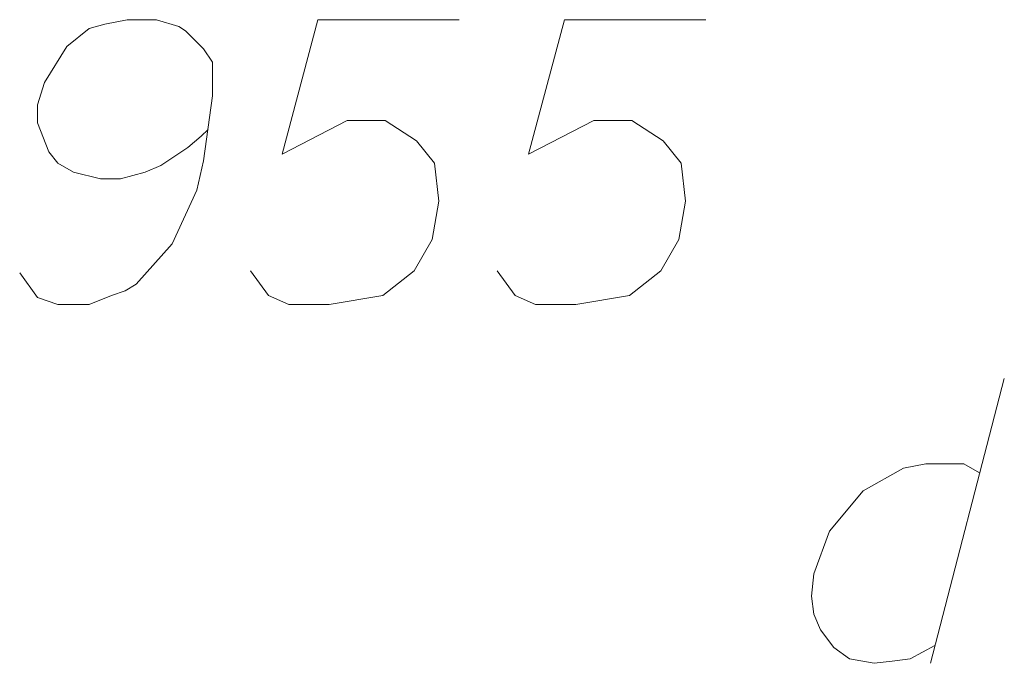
# Model space of a CAD drawing. Header units: metres. Extents: x 5555129 to 5556676, y 5635595 to 5636517.
# Tile 249 of 256: x 5556462.9 to 5556467.22, y 5636188.7 to 5636191.53. Entities that reach past the tile are written whole.
import ezdxf

# ---------------------------------------------------------------- set-up
doc = ezdxf.new("R2010")
doc.units = ezdxf.units.M
doc.header["$MEASUREMENT"] = 0
doc.linetypes.add('PRZER1-1', pattern=[2, 1, -1])
doc.layers.add('GESDZI_O', color=7, linetype='Continuous', lineweight=18, true_color=0x0a0909)
doc.layers.add('GESUZY_O', color=7, linetype='PRZER1-1', lineweight=18, true_color=0x008000)

# ---------------------------------------------------------------- blocks, each defined once
blk = doc.blocks.new('*U1764')
at = {"layer": 'GESUZY_O', "color": 96, "linetype": 'ByBlock', "lineweight": 18, "true_color": 0x008000}
blk.add_line((5555352.6532, 5636431.6445), (5555352.3285, 5636430.3945), dxfattribs=at)
at = {"layer": 'GESUZY_O', "color": 96, "linetype": 'ByBlock', "lineweight": 18, "true_color": 0x008000, "flags": 128}
blk.add_lwpolyline([(5555352.545, 5636431.2311), (5555352.476, 5636431.2705), (5555352.3088, 5636431.2705), (5555352.2104, 5636431.2508), (5555352.0332, 5636431.1524), (5555351.8855, 5636430.9752), (5555351.8167, 5636430.7881), (5555351.8068, 5636430.6897), (5555351.8167, 5636430.611), (5555351.8461, 5636430.5422), (5555351.9052, 5636430.4634), (5555351.9741, 5636430.4141), (5555352.0823, 5636430.3945), (5555352.1611, 5636430.4044), (5555352.2398, 5636430.4141), (5555352.3481, 5636430.4732)], dxfattribs=at)

msp = doc.modelspace()

# ---------------------------------------------------------------- linework, layer by layer
at = {"layer": 'GESDZI_O', "color": 96, "linetype": 'Continuous', "lineweight": 18, "flags": 128}
for points in [[(5556462.90282, 5636190.41593), (5556462.98155, 5636190.30774), (5556463.07021, 5636190.27814), (5556463.20799, 5636190.27814), (5556463.30641, 5636190.31751), (5556463.36547, 5636190.33719), (5556463.4146, 5636190.3668), (5556463.57207, 5636190.54395), (5556463.68041, 5636190.78016), (5556463.70986, 5636190.90803), (5556463.74922, 5636191.19352), (5556463.74922, 5636191.34107), (5556463.70986, 5636191.40012), (5556463.63112, 5636191.47886), (5556463.60167, 5636191.49854), (5556463.50325, 5636191.52814), (5556463.37523, 5636191.52814), (5556463.27681, 5636191.50846), (5556463.20799, 5636191.48877), (5556463.10958, 5636191.41004), (5556463.01116, 5636191.25257), (5556462.98155, 5636191.15415), (5556462.98155, 5636191.07541), (5556463.03084, 5636190.94739), (5556463.07021, 5636190.89826), (5556463.13903, 5636190.85889), (5556463.25713, 5636190.82929), (5556463.34578, 5636190.82929), (5556463.45397, 5636190.85889), (5556463.52294, 5636190.88834), (5556463.64104, 5636190.96708), (5556463.70009, 5636191.01636), (5556463.72954, 5636191.04581)], [(5556464.83184, 5636191.52814), (5556464.21172, 5636191.52814), (5556464.05425, 5636190.93763), (5556464.33974, 5636191.08518), (5556464.50698, 5636191.08518), (5556464.64476, 5636190.99668), (5556464.7235, 5636190.89826), (5556464.74318, 5636190.73087), (5556464.71373, 5636190.56363), (5556464.635, 5636190.42585), (5556464.49721, 5636190.31751), (5556464.261, 5636190.27814), (5556464.08385, 5636190.27814), (5556463.9952, 5636190.31751), (5556463.91646, 5636190.42585)], [(5556465.91445, 5636191.52814), (5556465.29433, 5636191.52814), (5556465.13686, 5636190.93763), (5556465.42235, 5636191.08518), (5556465.58959, 5636191.08518), (5556465.72737, 5636190.99668), (5556465.80611, 5636190.89826), (5556465.82579, 5636190.73087), (5556465.79634, 5636190.56363), (5556465.71761, 5636190.42585), (5556465.57982, 5636190.31751), (5556465.34361, 5636190.27814), (5556465.16646, 5636190.27814), (5556465.07781, 5636190.31751), (5556464.99907, 5636190.42585)]]:
    msp.add_lwpolyline(points, dxfattribs=at)

# ---------------------------------------------------------------- block references
at = {"layer": 'GESUZY_O', "color": 96, "linetype": 'Continuous', "lineweight": 18, "true_color": 0x008000}
msp.add_blockref('*U1764', (1114.57154, -241.69257), dxfattribs=at)

doc.saveas('drawing.dxf')
